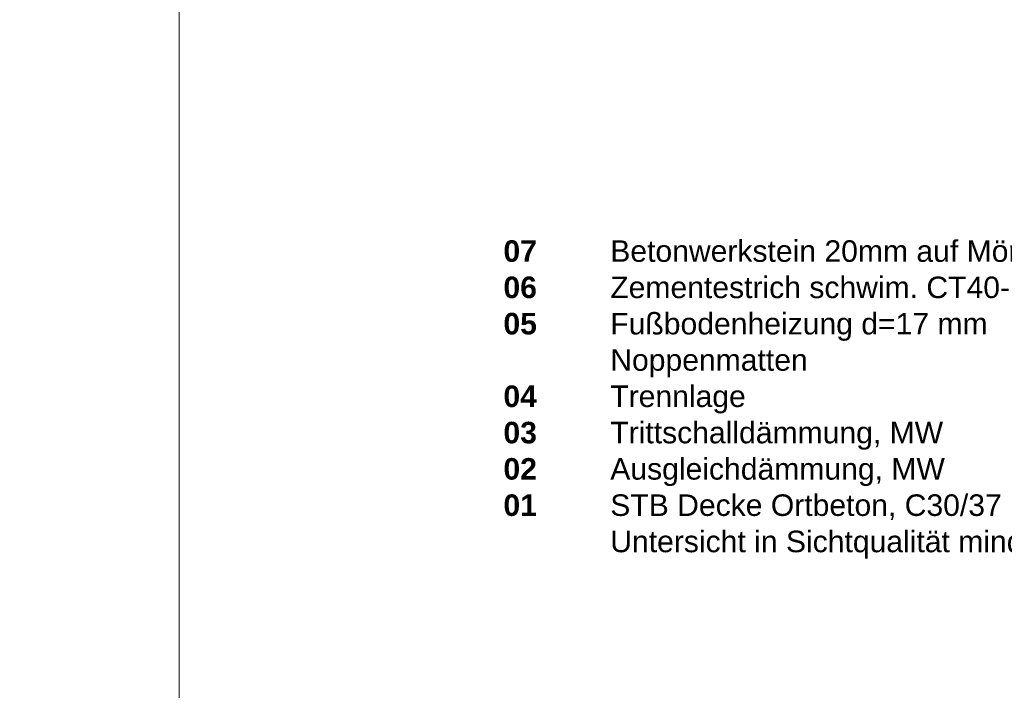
# Model space of a CAD drawing. Header units: metres. Extents: x 0.9 to 30.1, y -10.7 to 8.6.
# Tile 164 of 256: x 5.8 to 7, y 0 to 0.8. Entities that reach past the tile are written whole.
import ezdxf

# ---------------------------------------------------------------- set-up
doc = ezdxf.new("R2010")
doc.units = ezdxf.units.M
doc.layers.add('Keine', color=7, linetype='Continuous', lineweight=9)
doc.styles.add('Arial (bold)', font='arialbd.ttf')

msp = doc.modelspace()

# ---------------------------------------------------------------- linework, layer by layer
at = {"layer": 'Keine', "color": 255, "flags": 128}
for points in [[(4, 1.8), (6, 1.8), (6, -0.6), (4, -0.6)], [(6, 1.8), (8, 1.8), (8, -0.6), (6, -0.6)]]:
    msp.add_lwpolyline(points, close=True, dxfattribs=at)

# ---------------------------------------------------------------- texts
at = {"layer": 'Keine', "color": 7, "insert": (6.3794, 0.50632), "char_height": 0.0252181, "attachment_point": 1, "line_spacing_factor": 1.011258, "style": 'Arial (bold)'}
msp.add_mtext('\\pxt4.957;07^I{\\fArial|b0|i0|c0|p0;Betonwerkstein 20mm auf Mörtelbett 15mm\\P}06 ^I{\\fArial|b0|i0|c0|p0;Zementestrich schwim. }{\\fArial|b0|i0|c0|p0;CT40-F5}{\\fArial|b0|i0|c0|p0;\\P}05{\\fArial|b0|i0|c0|p0; ^IFußbodenheizung d=17 mm \\P     ^INoppenmatten}{\\fArial|b0|i0|c0|p0;\\C1;\\P}04{\\fArial|b0|i0|c0|p0; ^ITrennlage\\P}03{\\fArial|b0|i0|c0|p0; ^ITrittschalldämmung, MW\\P}02{\\fArial|b0|i0|c0|p0; ^IAusgleichdämmung, MW}{\\fArial|b0|i0|c0|p0;\\P}01{\\fArial|b0|i0|c0|p0; ^ISTB Decke Ortbeton, C30/37\\P ^IUntersicht in Sichtqualität mind. SB 3}', dxfattribs=at)

doc.saveas('drawing.dxf')
